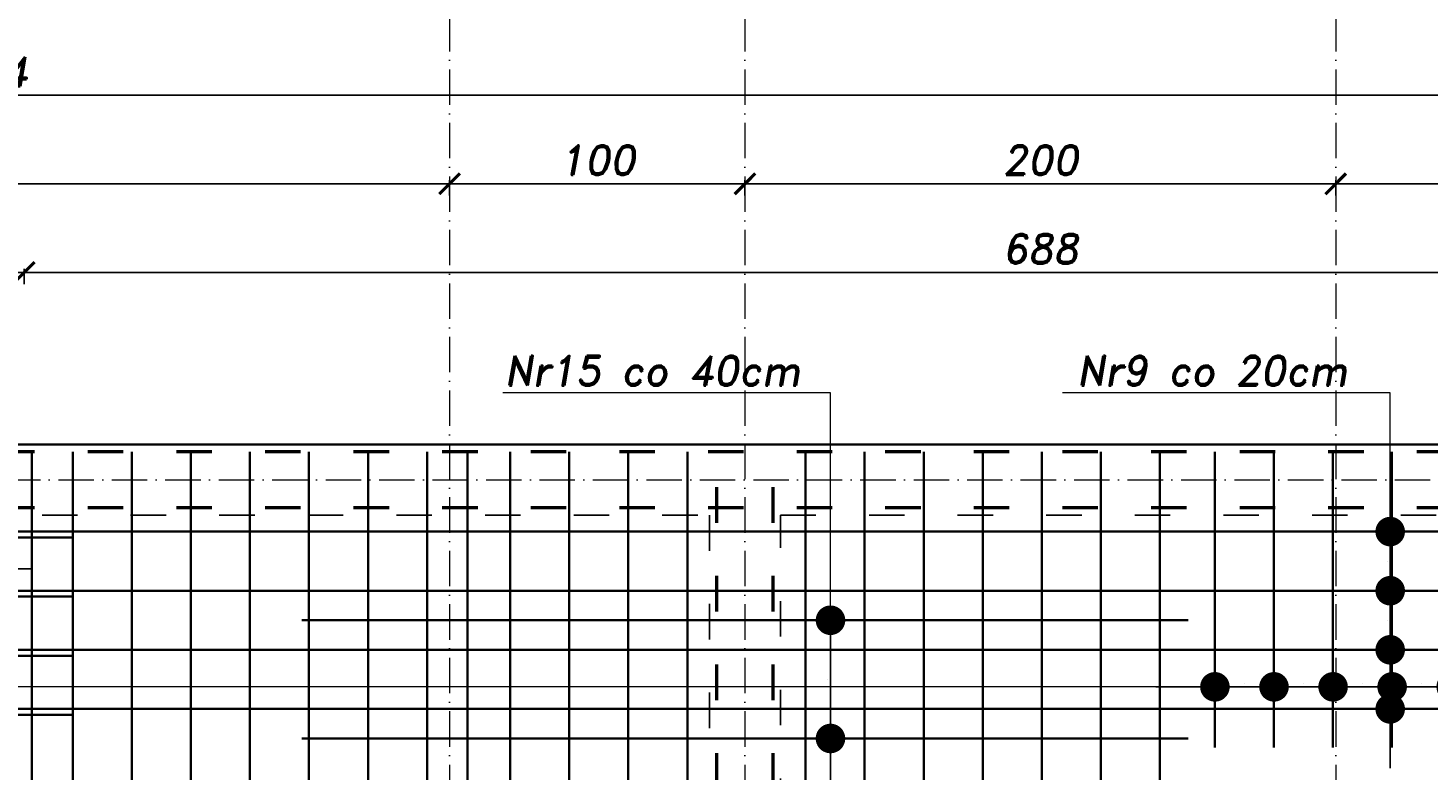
# Model space of a CAD drawing. Header units: millimetres. Extents: x 295948 to 312016, y 6878 to 18016.
# Tile 130 of 252: x 304136 to 304610, y 14673 to 14924. Entities that reach past the tile are written whole.
import ezdxf

# ---------------------------------------------------------------- set-up
doc = ezdxf.new("R2010")
doc.units = ezdxf.units.MM
doc.linetypes.add('ACAD_ISO03W100', pattern=[30, 12, -18])
doc.linetypes.add('ACAD_ISO10W100', pattern=[18, 12, -3, 0, -3])
for name, color, linetype, lineweight in [('konstrukcja', 3, 'Continuous', 35), ('konstrukcja wymiary', 1, 'Continuous', 13), ('opisy', 2, 'Continuous', 18), ('osie', 5, 'ACAD_ISO10W100', 13), ('zbrojenie', 4, 'Continuous', 50), ('zbrojenie płyty', 141, 'Continuous', 35)]:
    doc.layers.add(name, color=color, linetype=linetype, lineweight=lineweight)
doc.layers.add('przerywane', color=6, linetype='ACAD_ISO03W100')
doc.styles.add('KONSTRUKCJA', font='romand.shx', dxfattribs={"oblique": 10})
doc.styles.get("Standard").update_dxf_attribs({"font": 'romand.shx', "oblique": 10})
doc.dimstyles.new('150', dxfattribs={"dimtxt": 10, "dimasz": 7, "dimexe": 1.25, "dimexo": 0.625, "dimgap": 3, "dimtad": 1, "dimdec": 0, "dimrnd": 0.5, "dimtxsty": 'KONSTRUKCJA', "dimblk": 'ARCHTICK', "dimcen": 2.5, "dimadec": 0, "dimazin": 0, "dimtfac": 1, "dimtdec": 0, "dimtix": 1, "dimtmove": 0, "dimatfit": 3, "dimfxl": 4, "dimfxlon": 1, "dimarcsym": 0})
doc.dimstyles.new('kropki', dxfattribs={"dimtxt": 0.001, "dimasz": 10, "dimexe": 1.25, "dimexo": 0.625, "dimgap": 1, "dimtad": 1, "dimtxsty": 'Standard', "dimblk": 'DOT', "dimcen": 2.5, "dimadec": 0, "dimazin": 0, "dimtfac": 1, "dimtmove": 0, "dimatfit": 3, "dimfxl": 1, "dimfxlon": 1, "dimarcsym": 0})

# ---------------------------------------------------------------- blocks, each defined once
blk = doc.blocks.new('_ArchTick')
at = {"color": 0, "linetype": 'ByBlock', "lineweight": 13, "const_width": 0.15}
blk.add_lwpolyline([(-0.5, -0.5), (0.5, 0.5)], dxfattribs=at)
blk = doc.blocks.new('*D129')
at = {"layer": 'Defpoints', "color": 0, "transparency": 16777216}
for p in [(304134.63, 14841.47), (303870.63, 14592.3), (304134.63, 14592.3)]:
    blk.add_point(p, dxfattribs=at)
at = {"layer": 'konstrukcja wymiary', "color": 0, "lineweight": -2, "transparency": 16777216}
for p, q in [((303870.63, 14837.47), (303870.63, 14842.72)), ((303870.63, 14841.47), (304134.63, 14841.47)), ((304134.63, 14837.47), (304134.63, 14842.72))]:
    blk.add_line(p, q, dxfattribs=at)
at = {"layer": 'konstrukcja wymiary', "color": 0, "lineweight": -2, "transparency": 16777216, "xscale": 7, "yscale": 7, "zscale": 7, "rotation": 180}
blk.add_blockref('_ArchTick', (303870.63, 14841.47), dxfattribs=at)
at = {"layer": 'konstrukcja wymiary', "color": 0, "lineweight": -2, "transparency": 16777216, "xscale": 7, "yscale": 7, "zscale": 7}
blk.add_blockref('_ArchTick', (304134.63, 14841.47), dxfattribs=at)
at = {"layer": 'konstrukcja wymiary', "color": 0, "transparency": 16777216, "insert": (304002.63, 14849.47), "char_height": 10, "attachment_point": 5, "style": 'KONSTRUKCJA'}
blk.add_mtext('264', dxfattribs=at)
blk = doc.blocks.new('*D130')
at = {"layer": 'Defpoints', "color": 0, "transparency": 16777216}
for p in [(304822.63, 14841.47), (304134.63, 14592.3), (304822.63, 14465.3)]:
    blk.add_point(p, dxfattribs=at)
at = {"layer": 'konstrukcja wymiary', "color": 0, "lineweight": -2, "transparency": 16777216}
for p, q in [((304134.63, 14837.47), (304134.63, 14842.72)), ((304134.63, 14841.47), (304822.63, 14841.47)), ((304822.63, 14837.47), (304822.63, 14842.72))]:
    blk.add_line(p, q, dxfattribs=at)
at = {"layer": 'konstrukcja wymiary', "color": 0, "lineweight": -2, "transparency": 16777216, "xscale": 7, "yscale": 7, "zscale": 7, "rotation": 180}
blk.add_blockref('_ArchTick', (304134.63, 14841.47), dxfattribs=at)
at = {"layer": 'konstrukcja wymiary', "color": 0, "lineweight": -2, "transparency": 16777216, "xscale": 7, "yscale": 7, "zscale": 7}
blk.add_blockref('_ArchTick', (304822.63, 14841.47), dxfattribs=at)
at = {"layer": 'konstrukcja wymiary', "color": 0, "transparency": 16777216, "insert": (304478.63, 14849.47), "char_height": 10, "attachment_point": 5, "style": 'KONSTRUKCJA'}
blk.add_mtext('688', dxfattribs=at)
blk = doc.blocks.new('*D132')
at = {"layer": 'Defpoints', "color": 0, "transparency": 16777216}
for p in [(304378.63, 14871.47), (304378.63, 14575.88), (304578.63, 14575.88)]:
    blk.add_point(p, dxfattribs=at)
at = {"layer": 'konstrukcja wymiary', "color": 0, "lineweight": -2, "transparency": 16777216}
for p, q in [((304378.63, 14867.47), (304378.63, 14872.72)), ((304578.63, 14871.47), (304378.63, 14871.47)), ((304578.63, 14867.47), (304578.63, 14872.72))]:
    blk.add_line(p, q, dxfattribs=at)
at = {"layer": 'konstrukcja wymiary', "color": 0, "lineweight": -2, "transparency": 16777216, "xscale": 7, "yscale": 7, "zscale": 7, "rotation": 180}
blk.add_blockref('_ArchTick', (304378.63, 14871.47), dxfattribs=at)
at = {"layer": 'konstrukcja wymiary', "color": 0, "lineweight": -2, "transparency": 16777216, "xscale": 7, "yscale": 7, "zscale": 7}
blk.add_blockref('_ArchTick', (304578.63, 14871.47), dxfattribs=at)
at = {"layer": 'konstrukcja wymiary', "color": 0, "transparency": 16777216, "insert": (304478.63, 14879.47), "char_height": 10, "attachment_point": 5, "style": 'KONSTRUKCJA'}
blk.add_mtext('200', dxfattribs=at)
blk = doc.blocks.new('*D133')
at = {"layer": 'Defpoints', "color": 0, "transparency": 16777216}
for p in [(304278.63, 14871.47), (304278.63, 14575.88), (304378.63, 14575.88)]:
    blk.add_point(p, dxfattribs=at)
at = {"layer": 'konstrukcja wymiary', "color": 0, "lineweight": -2, "transparency": 16777216}
for p, q in [((304278.63, 14867.47), (304278.63, 14872.72)), ((304378.63, 14871.47), (304278.63, 14871.47)), ((304378.63, 14867.47), (304378.63, 14872.72))]:
    blk.add_line(p, q, dxfattribs=at)
at = {"layer": 'konstrukcja wymiary', "color": 0, "lineweight": -2, "transparency": 16777216, "xscale": 7, "yscale": 7, "zscale": 7, "rotation": 180}
blk.add_blockref('_ArchTick', (304278.63, 14871.47), dxfattribs=at)
at = {"layer": 'konstrukcja wymiary', "color": 0, "lineweight": -2, "transparency": 16777216, "xscale": 7, "yscale": 7, "zscale": 7}
blk.add_blockref('_ArchTick', (304378.63, 14871.47), dxfattribs=at)
at = {"layer": 'konstrukcja wymiary', "color": 0, "transparency": 16777216, "insert": (304328.63, 14879.47), "char_height": 10, "attachment_point": 5, "style": 'KONSTRUKCJA'}
blk.add_mtext('100', dxfattribs=at)
blk = doc.blocks.new('*D123')
at = {"layer": 'Defpoints', "color": 0, "transparency": 16777216}
for p in [(303858.63, 14871.47), (303858.63, 14575.88), (304278.63, 14575.88)]:
    blk.add_point(p, dxfattribs=at)
at = {"layer": 'konstrukcja wymiary', "color": 0, "lineweight": -2, "transparency": 16777216}
for p, q in [((303858.63, 14867.47), (303858.63, 14872.72)), ((304278.63, 14871.47), (303858.63, 14871.47)), ((304278.63, 14867.47), (304278.63, 14872.72))]:
    blk.add_line(p, q, dxfattribs=at)
at = {"layer": 'konstrukcja wymiary', "color": 0, "lineweight": -2, "transparency": 16777216, "xscale": 7, "yscale": 7, "zscale": 7, "rotation": 180}
blk.add_blockref('_ArchTick', (303858.63, 14871.47), dxfattribs=at)
at = {"layer": 'konstrukcja wymiary', "color": 0, "lineweight": -2, "transparency": 16777216, "xscale": 7, "yscale": 7, "zscale": 7}
blk.add_blockref('_ArchTick', (304278.63, 14871.47), dxfattribs=at)
at = {"layer": 'konstrukcja wymiary', "color": 0, "transparency": 16777216, "insert": (304068.63, 14879.47), "char_height": 10, "attachment_point": 5, "style": 'KONSTRUKCJA'}
blk.add_mtext('420', dxfattribs=at)
blk = doc.blocks.new('_Dot')
at = {"color": 0, "linetype": 'ByBlock', "lineweight": -2}
blk.add_line((-0.5, 0), (-1, 0), dxfattribs=at)
at = {"color": 0, "linetype": 'ByBlock', "const_width": 0.5}
blk.add_lwpolyline([(-0.25, 0, 1), (0.25, 0, 1)], format="xyb", close=True, dxfattribs=at)
blk = doc.blocks.new('*D322')
at = {"layer": 'Defpoints', "color": 0, "transparency": 16777216}
for p in [(304586.4, 14753.8), (304586.4, 14733.8), (304597.08, 14733.8)]:
    blk.add_point(p, dxfattribs=at)
at = {"layer": 'konstrukcja wymiary', "color": 0, "lineweight": -2, "transparency": 16777216}
for p, q in [((304597.08, 14763.8), (304597.08, 14773.8)), ((304596.08, 14753.8), (304598.33, 14753.8)), ((304597.08, 14753.8), (304597.08, 14733.8)), ((304596.08, 14733.8), (304598.33, 14733.8)), ((304597.08, 14723.8), (304597.08, 14713.8))]:
    blk.add_line(p, q, dxfattribs=at)
at = {"layer": 'konstrukcja wymiary', "color": 0, "lineweight": -2, "transparency": 16777216, "xscale": 10, "yscale": 10, "zscale": 10}
for p, rotation in [((304597.08, 14753.8), 270), ((304597.08, 14733.8), 90)]:
    blk.add_blockref('_Dot', p, dxfattribs=dict(at, rotation=rotation))
at = {"layer": 'konstrukcja wymiary', "color": 0, "transparency": 16777216, "insert": (304596.08, 14743.8), "char_height": 0.001, "attachment_point": 5, "rotation": 90}
blk.add_mtext('20', dxfattribs=at)
blk = doc.blocks.new('*D323')
at = {"layer": 'Defpoints', "color": 0, "transparency": 16777216}
for p in [(304586.4, 14733.8), (304586.4, 14713.8), (304597.08, 14713.8)]:
    blk.add_point(p, dxfattribs=at)
at = {"layer": 'konstrukcja wymiary', "color": 0, "lineweight": -2, "transparency": 16777216}
for p, q in [((304597.08, 14743.8), (304597.08, 14753.8)), ((304596.08, 14733.8), (304598.33, 14733.8)), ((304597.08, 14733.8), (304597.08, 14713.8)), ((304596.08, 14713.8), (304598.33, 14713.8)), ((304597.08, 14703.8), (304597.08, 14693.8))]:
    blk.add_line(p, q, dxfattribs=at)
at = {"layer": 'konstrukcja wymiary', "color": 0, "lineweight": -2, "transparency": 16777216, "xscale": 10, "yscale": 10, "zscale": 10}
for p, rotation in [((304597.08, 14733.8), 270), ((304597.08, 14713.8), 90)]:
    blk.add_blockref('_Dot', p, dxfattribs=dict(at, rotation=rotation))
at = {"layer": 'konstrukcja wymiary', "color": 0, "transparency": 16777216, "insert": (304596.08, 14723.8), "char_height": 0.001, "attachment_point": 5, "rotation": 90}
blk.add_mtext('20', dxfattribs=at)
blk = doc.blocks.new('*D324')
at = {"layer": 'Defpoints', "color": 0, "transparency": 16777216}
for p in [(304586.4, 14713.8), (304586.4, 14693.8), (304597.08, 14693.8)]:
    blk.add_point(p, dxfattribs=at)
at = {"layer": 'konstrukcja wymiary', "color": 0, "lineweight": -2, "transparency": 16777216}
for p, q in [((304597.08, 14723.8), (304597.08, 14733.8)), ((304596.08, 14713.8), (304598.33, 14713.8)), ((304597.08, 14713.8), (304597.08, 14693.8)), ((304596.08, 14693.8), (304598.33, 14693.8)), ((304597.08, 14683.8), (304597.08, 14673.8))]:
    blk.add_line(p, q, dxfattribs=at)
at = {"layer": 'konstrukcja wymiary', "color": 0, "lineweight": -2, "transparency": 16777216, "xscale": 10, "yscale": 10, "zscale": 10}
for p, rotation in [((304597.08, 14713.8), 270), ((304597.08, 14693.8), 90)]:
    blk.add_blockref('_Dot', p, dxfattribs=dict(at, rotation=rotation))
at = {"layer": 'konstrukcja wymiary', "color": 0, "transparency": 16777216, "insert": (304596.08, 14703.8), "char_height": 0.001, "attachment_point": 5, "rotation": 90}
blk.add_mtext('20', dxfattribs=at)
blk = doc.blocks.new('*D325')
at = {"layer": 'Defpoints', "color": 0, "transparency": 16777216}
for p in [(304399.13, 14723.8), (304399.13, 14683.8), (304407.58, 14683.8)]:
    blk.add_point(p, dxfattribs=at)
at = {"layer": 'konstrukcja wymiary', "color": 0, "lineweight": -2, "transparency": 16777216}
for p, q in [((304406.58, 14723.8), (304408.83, 14723.8)), ((304407.58, 14713.8), (304407.58, 14693.8)), ((304406.58, 14683.8), (304408.83, 14683.8))]:
    blk.add_line(p, q, dxfattribs=at)
at = {"layer": 'konstrukcja wymiary', "color": 0, "lineweight": -2, "transparency": 16777216, "xscale": 10, "yscale": 10, "zscale": 10}
for p, rotation in [((304407.58, 14723.8), 90), ((304407.58, 14683.8), 270)]:
    blk.add_blockref('_Dot', p, dxfattribs=dict(at, rotation=rotation))
at = {"layer": 'konstrukcja wymiary', "color": 0, "transparency": 16777216, "insert": (304406.58, 14703.8), "char_height": 0.001, "attachment_point": 5, "rotation": 90}
blk.add_mtext('40', dxfattribs=at)
blk = doc.blocks.new('*D326')
at = {"layer": 'Defpoints', "color": 0, "transparency": 16777216}
for p in [(304399.13, 14683.8), (304399.13, 14643.8), (304407.58, 14643.8)]:
    blk.add_point(p, dxfattribs=at)
at = {"layer": 'konstrukcja wymiary', "color": 0, "lineweight": -2, "transparency": 16777216}
for p, q in [((304406.58, 14683.8), (304408.83, 14683.8)), ((304407.58, 14673.8), (304407.58, 14653.8)), ((304406.58, 14643.8), (304408.83, 14643.8))]:
    blk.add_line(p, q, dxfattribs=at)
at = {"layer": 'konstrukcja wymiary', "color": 0, "lineweight": -2, "transparency": 16777216, "xscale": 10, "yscale": 10, "zscale": 10}
for p, rotation in [((304407.58, 14683.8), 90), ((304407.58, 14643.8), 270)]:
    blk.add_blockref('_Dot', p, dxfattribs=dict(at, rotation=rotation))
at = {"layer": 'konstrukcja wymiary', "color": 0, "transparency": 16777216, "insert": (304406.58, 14663.8), "char_height": 0.001, "attachment_point": 5, "rotation": 90}
blk.add_mtext('40', dxfattribs=at)
blk = doc.blocks.new('*D452')
at = {"layer": 'Defpoints', "color": 0, "transparency": 16777216}
for p in [(304117.19, 14741.17), (304097.19, 14731.8), (304117.19, 14731.8)]:
    blk.add_point(p, dxfattribs=at)
at = {"layer": 'konstrukcja wymiary', "color": 0, "lineweight": -2, "transparency": 16777216}
for p, q in [((304097.19, 14740.17), (304097.19, 14742.42)), ((304117.19, 14740.17), (304117.19, 14742.42)), ((304087.19, 14741.17), (304077.19, 14741.17)), ((304097.19, 14741.17), (304117.19, 14741.17)), ((304127.19, 14741.17), (304137.19, 14741.17))]:
    blk.add_line(p, q, dxfattribs=at)
at = {"layer": 'konstrukcja wymiary', "color": 0, "lineweight": -2, "transparency": 16777216, "xscale": 10, "yscale": 10, "zscale": 10}
blk.add_blockref('_Dot', (304097.19, 14741.17), dxfattribs=at)
at = {"layer": 'konstrukcja wymiary', "color": 0, "lineweight": -2, "transparency": 16777216, "xscale": 10, "yscale": 10, "zscale": 10, "rotation": 180}
blk.add_blockref('_Dot', (304117.19, 14741.17), dxfattribs=at)
at = {"layer": 'konstrukcja wymiary', "color": 0, "transparency": 16777216, "insert": (304107.19, 14742.17), "char_height": 0.001, "attachment_point": 5}
blk.add_mtext('20', dxfattribs=at)
blk = doc.blocks.new('*D1570')
at = {"layer": 'Defpoints', "color": 0, "transparency": 16777216}
for p in [(304998.63, 14871.47), (304998.63, 14783.3), (304578.63, 14575.88)]:
    blk.add_point(p, dxfattribs=at)
at = {"layer": 'konstrukcja wymiary', "color": 0, "lineweight": -2, "transparency": 16777216}
for p, q in [((304578.63, 14867.47), (304578.63, 14872.72)), ((304578.63, 14871.47), (304998.63, 14871.47)), ((304998.63, 14867.47), (304998.63, 14872.72))]:
    blk.add_line(p, q, dxfattribs=at)
at = {"layer": 'konstrukcja wymiary', "color": 0, "lineweight": -2, "transparency": 16777216, "xscale": 7, "yscale": 7, "zscale": 7, "rotation": 180}
blk.add_blockref('_ArchTick', (304578.63, 14871.47), dxfattribs=at)
at = {"layer": 'konstrukcja wymiary', "color": 0, "lineweight": -2, "transparency": 16777216, "xscale": 7, "yscale": 7, "zscale": 7}
blk.add_blockref('_ArchTick', (304998.63, 14871.47), dxfattribs=at)
at = {"layer": 'konstrukcja wymiary', "color": 0, "transparency": 16777216, "insert": (304788.63, 14879.47), "char_height": 10, "attachment_point": 5, "style": 'KONSTRUKCJA'}
blk.add_mtext('420', dxfattribs=at)
blk = doc.blocks.new('*D1572')
at = {"layer": 'Defpoints', "color": 0, "transparency": 16777216}
for p in [(303226.63, 14901.47), (303226.63, 14783.3), (305010.63, 14783.3)]:
    blk.add_point(p, dxfattribs=at)
at = {"layer": 'konstrukcja wymiary', "color": 0, "lineweight": -2, "transparency": 16777216}
for p, q in [((303226.63, 14897.47), (303226.63, 14902.72)), ((305010.63, 14897.47), (305010.63, 14902.72)), ((305010.63, 14901.47), (303226.63, 14901.47))]:
    blk.add_line(p, q, dxfattribs=at)
at = {"layer": 'konstrukcja wymiary', "color": 0, "lineweight": -2, "transparency": 16777216, "xscale": 7, "yscale": 7, "zscale": 7, "rotation": 180}
blk.add_blockref('_ArchTick', (303226.63, 14901.47), dxfattribs=at)
at = {"layer": 'konstrukcja wymiary', "color": 0, "lineweight": -2, "transparency": 16777216, "xscale": 7, "yscale": 7, "zscale": 7}
blk.add_blockref('_ArchTick', (305010.63, 14901.47), dxfattribs=at)
at = {"layer": 'konstrukcja wymiary', "color": 0, "transparency": 16777216, "insert": (304118.63, 14909.47), "char_height": 10, "attachment_point": 5, "style": 'KONSTRUKCJA'}
blk.add_mtext('1784', dxfattribs=at)
blk = doc.blocks.new('*D1604')
at = {"layer": 'Defpoints', "color": 0, "transparency": 16777216}
for p in [(304557.74, 14701.27), (304537.74, 14692.56), (304557.74, 14692.56)]:
    blk.add_point(p, dxfattribs=at)
at = {"layer": 'konstrukcja wymiary', "color": 0, "lineweight": -2, "transparency": 16777216}
for p, q in [((304527.74, 14701.27), (304517.74, 14701.27)), ((304537.74, 14700.27), (304537.74, 14702.52)), ((304537.74, 14701.27), (304557.74, 14701.27)), ((304557.74, 14700.27), (304557.74, 14702.52)), ((304567.74, 14701.27), (304577.74, 14701.27))]:
    blk.add_line(p, q, dxfattribs=at)
at = {"layer": 'konstrukcja wymiary', "color": 0, "lineweight": -2, "transparency": 16777216, "xscale": 10, "yscale": 10, "zscale": 10}
blk.add_blockref('_Dot', (304537.74, 14701.27), dxfattribs=at)
at = {"layer": 'konstrukcja wymiary', "color": 0, "lineweight": -2, "transparency": 16777216, "xscale": 10, "yscale": 10, "zscale": 10, "rotation": 180}
blk.add_blockref('_Dot', (304557.74, 14701.27), dxfattribs=at)
at = {"layer": 'konstrukcja wymiary', "color": 0, "transparency": 16777216, "insert": (304547.74, 14702.27), "char_height": 0.001, "attachment_point": 5}
blk.add_mtext('20', dxfattribs=at)
blk = doc.blocks.new('*D1605')
at = {"layer": 'Defpoints', "color": 0, "transparency": 16777216}
for p in [(304577.74, 14701.27), (304557.74, 14692.56), (304577.74, 14691.56)]:
    blk.add_point(p, dxfattribs=at)
at = {"layer": 'konstrukcja wymiary', "color": 0, "lineweight": -2, "transparency": 16777216}
for p, q in [((304547.74, 14701.27), (304537.74, 14701.27)), ((304557.74, 14700.27), (304557.74, 14702.52)), ((304557.74, 14701.27), (304577.74, 14701.27)), ((304577.74, 14700.27), (304577.74, 14702.52)), ((304587.74, 14701.27), (304597.74, 14701.27))]:
    blk.add_line(p, q, dxfattribs=at)
at = {"layer": 'konstrukcja wymiary', "color": 0, "lineweight": -2, "transparency": 16777216, "xscale": 10, "yscale": 10, "zscale": 10}
blk.add_blockref('_Dot', (304557.74, 14701.27), dxfattribs=at)
at = {"layer": 'konstrukcja wymiary', "color": 0, "lineweight": -2, "transparency": 16777216, "xscale": 10, "yscale": 10, "zscale": 10, "rotation": 180}
blk.add_blockref('_Dot', (304577.74, 14701.27), dxfattribs=at)
at = {"layer": 'konstrukcja wymiary', "color": 0, "transparency": 16777216, "insert": (304567.74, 14702.27), "char_height": 0.001, "attachment_point": 5}
blk.add_mtext('20', dxfattribs=at)
blk = doc.blocks.new('*D1606')
at = {"layer": 'Defpoints', "color": 0, "transparency": 16777216}
for p in [(304597.74, 14701.27), (304577.74, 14691.56), (304597.74, 14691.56)]:
    blk.add_point(p, dxfattribs=at)
at = {"layer": 'konstrukcja wymiary', "color": 0, "lineweight": -2, "transparency": 16777216}
for p, q in [((304567.74, 14701.27), (304557.74, 14701.27)), ((304577.74, 14700.27), (304577.74, 14702.52)), ((304577.74, 14701.27), (304597.74, 14701.27)), ((304597.74, 14700.27), (304597.74, 14702.52)), ((304607.74, 14701.27), (304617.74, 14701.27))]:
    blk.add_line(p, q, dxfattribs=at)
at = {"layer": 'konstrukcja wymiary', "color": 0, "lineweight": -2, "transparency": 16777216, "xscale": 10, "yscale": 10, "zscale": 10}
blk.add_blockref('_Dot', (304577.74, 14701.27), dxfattribs=at)
at = {"layer": 'konstrukcja wymiary', "color": 0, "lineweight": -2, "transparency": 16777216, "xscale": 10, "yscale": 10, "zscale": 10, "rotation": 180}
blk.add_blockref('_Dot', (304597.74, 14701.27), dxfattribs=at)
at = {"layer": 'konstrukcja wymiary', "color": 0, "transparency": 16777216, "insert": (304587.74, 14702.27), "char_height": 0.001, "attachment_point": 5}
blk.add_mtext('20', dxfattribs=at)
blk = doc.blocks.new('*D1607')
at = {"layer": 'Defpoints', "color": 0, "transparency": 16777216}
for p in [(304617.74, 14701.27), (304597.74, 14691.56), (304617.74, 14691.56)]:
    blk.add_point(p, dxfattribs=at)
at = {"layer": 'konstrukcja wymiary', "color": 0, "lineweight": -2, "transparency": 16777216}
for p, q in [((304587.74, 14701.27), (304577.74, 14701.27)), ((304597.74, 14700.27), (304597.74, 14702.52)), ((304597.74, 14701.27), (304617.74, 14701.27)), ((304617.74, 14700.27), (304617.74, 14702.52)), ((304627.74, 14701.27), (304637.74, 14701.27))]:
    blk.add_line(p, q, dxfattribs=at)
at = {"layer": 'konstrukcja wymiary', "color": 0, "lineweight": -2, "transparency": 16777216, "xscale": 10, "yscale": 10, "zscale": 10}
blk.add_blockref('_Dot', (304597.74, 14701.27), dxfattribs=at)
at = {"layer": 'konstrukcja wymiary', "color": 0, "lineweight": -2, "transparency": 16777216, "xscale": 10, "yscale": 10, "zscale": 10, "rotation": 180}
blk.add_blockref('_Dot', (304617.74, 14701.27), dxfattribs=at)
at = {"layer": 'konstrukcja wymiary', "color": 0, "transparency": 16777216, "insert": (304607.74, 14702.27), "char_height": 0.001, "attachment_point": 5}
blk.add_mtext('20', dxfattribs=at)
blk = doc.blocks.new('*D1608')
at = {"layer": 'Defpoints', "color": 0, "transparency": 16777216}
for p in [(304637.74, 14701.27), (304617.74, 14691.56), (304637.74, 14692.56)]:
    blk.add_point(p, dxfattribs=at)
at = {"layer": 'konstrukcja wymiary', "color": 0, "lineweight": -2, "transparency": 16777216}
for p, q in [((304607.74, 14701.27), (304597.74, 14701.27)), ((304617.74, 14700.27), (304617.74, 14702.52)), ((304617.74, 14701.27), (304637.74, 14701.27)), ((304637.74, 14700.27), (304637.74, 14702.52)), ((304647.74, 14701.27), (304657.74, 14701.27))]:
    blk.add_line(p, q, dxfattribs=at)
at = {"layer": 'konstrukcja wymiary', "color": 0, "lineweight": -2, "transparency": 16777216, "xscale": 10, "yscale": 10, "zscale": 10}
blk.add_blockref('_Dot', (304617.74, 14701.27), dxfattribs=at)
at = {"layer": 'konstrukcja wymiary', "color": 0, "lineweight": -2, "transparency": 16777216, "xscale": 10, "yscale": 10, "zscale": 10, "rotation": 180}
blk.add_blockref('_Dot', (304637.74, 14701.27), dxfattribs=at)
at = {"layer": 'konstrukcja wymiary', "color": 0, "transparency": 16777216, "insert": (304627.74, 14702.27), "char_height": 0.001, "attachment_point": 5}
blk.add_mtext('20', dxfattribs=at)

msp = doc.modelspace()

# ---------------------------------------------------------------- linework, layer by layer
at = {"layer": 'konstrukcja'}
msp.add_line((305010.631, 14783.305), (303226.631, 14783.305), dxfattribs=at)
at = {"layer": 'konstrukcja wymiary'}
for p, q in [((304407.578, 14800.781), (304296.682, 14800.781)), ((304407.578, 14679.305), (304407.578, 14800.781)), ((304597.076, 14800.781), (304486.18, 14800.781)), ((304597.076, 14679.305), (304597.076, 14800.781)), ((304550.244, 14701.272), (303151.853, 14701.272))]:
    msp.add_line(p, q, dxfattribs=at)
at = {"layer": 'osie'}
for p, q in [((304278.631, 14946.397), (304278.631, 14048.413)), ((304378.631, 14946.397), (304378.631, 14048.413)), ((304578.631, 14946.397), (304578.631, 14048.413)), ((303023.963, 14771.305), (305028.683, 14771.305))]:
    msp.add_line(p, q, dxfattribs=at)
at = {"layer": 'przerywane'}
for p, q in [((304326.631, 14783.305), (303670.631, 14783.305)), ((304566.631, 14783.305), (304350.631, 14783.305)), ((303870.631, 14759.305), (304366.631, 14759.305)), ((304366.631, 14759.305), (304366.631, 14208.305)), ((304390.631, 14759.305), (304986.748, 14759.305)), ((304390.631, 14148.305), (304390.631, 14759.305))]:
    msp.add_line(p, q, dxfattribs=at)
at = {"layer": 'zbrojenie', "linetype": 'ACAD_ISO03W100'}
for p, q in [((305008.131, 14780.805), (303229.131, 14780.805)), ((304369.131, 14126.805), (304369.131, 14780.805)), ((304388.131, 14126.805), (304388.131, 14780.805)), ((305008.131, 14761.805), (303229.131, 14761.805))]:
    msp.add_line(p, q, dxfattribs=at)
at = {"layer": 'zbrojenie płyty'}
for p, q in [((304137.189, 14780.805), (304137.189, 14186.805)), ((304151.014, 14780.805), (304151.014, 14186.805)), ((304171.014, 14780.805), (304171.014, 14186.805)), ((304191.014, 14780.805), (304191.014, 14186.805)), ((304211.014, 14780.805), (304211.014, 14186.805)), ((304231.014, 14780.805), (304231.014, 14186.805)), ((304251.014, 14780.805), (304251.014, 14186.805)), ((304271.014, 14780.805), (304271.014, 14186.805)), ((304284.631, 14780.805), (304284.631, 14186.805)), ((304299.131, 14780.805), (304299.131, 14186.805)), ((304319.131, 14780.805), (304319.131, 14186.805)), ((304339.131, 14780.805), (304339.131, 14186.805)), ((304359.131, 14780.805), (304359.131, 14186.805)), ((304399.131, 14780.805), (304399.131, 14126.805)), ((304419.131, 14780.805), (304419.131, 14126.805)), ((304439.131, 14780.805), (304439.131, 14126.805)), ((304459.131, 14780.805), (304459.131, 14126.805)), ((304479.131, 14780.805), (304479.131, 14126.805)), ((304499.131, 14780.805), (304499.131, 14126.805)), ((304519.131, 14780.805), (304519.131, 14126.805)), ((304537.684, 14780.805), (304537.684, 14680.805)), ((304557.684, 14780.805), (304557.684, 14680.805)), ((304577.684, 14780.805), (304577.684, 14680.805)), ((304597.684, 14780.805), (304597.684, 14680.805)), ((303231.131, 14751.805), (304150.631, 14751.805)), ((305010.131, 14753.805), (304090.631, 14753.805)), ((305010.131, 14733.805), (304090.631, 14733.805)), ((303231.131, 14731.805), (304150.631, 14731.805)), ((304228.631, 14723.805), (304528.631, 14723.805)), ((305010.131, 14713.805), (304090.631, 14713.805)), ((303231.131, 14711.805), (304150.631, 14711.805)), ((303231.131, 14691.805), (304150.631, 14691.805)), ((305010.131, 14693.805), (304090.631, 14693.805)), ((304228.631, 14683.805), (304528.631, 14683.805))]:
    msp.add_line(p, q, dxfattribs=at)

# ---------------------------------------------------------------- texts
at = {"layer": 'opisy', "char_height": 10, "width": 231.49388, "attachment_point": 5}
for s, insert in [('Nr15 co 40cm', (304347.372, 14808.227)), ('Nr9 co 20cm', (304536.87, 14808.227))]:
    msp.add_mtext(s, dxfattribs=dict(at, insert=insert))

# ---------------------------------------------------------------- dimensions: what is measured, and where the dimension line sits
at = {"layer": 'konstrukcja wymiary'}
for base, p1, p2, dimstyle, picture, middle in [((303226.631, 14901.472), (305010.631, 14783.305), (303226.631, 14783.305), '150', '*D1572', (304118.631, 14909.472)), ((303858.631, 14871.472), (304278.631, 14575.876), (303858.631, 14575.876), '150', '*D123', (304068.631, 14879.472)), ((304278.631, 14871.472), (304378.631, 14575.876), (304278.631, 14575.876), '150', '*D133', (304328.631, 14879.472)), ((304378.631, 14871.472), (304578.631, 14575.876), (304378.631, 14575.876), '150', '*D132', (304478.631, 14879.472)), ((304998.631, 14871.472), (304578.631, 14575.876), (304998.631, 14783.305), '150', '*D1570', (304788.631, 14879.472)), ((304134.631, 14841.472), (303870.631, 14592.305), (304134.631, 14592.305), '150', '*D129', (304002.631, 14849.472)), ((304822.631, 14841.472), (304134.631, 14592.305), (304822.631, 14465.305), '150', '*D130', (304478.631, 14849.472)), ((304117.189, 14741.169), (304097.189, 14731.805), (304117.189, 14731.805), 'kropki', '*D452', (304107.189, 14742.17)), ((304577.744, 14701.272), (304557.744, 14692.565), (304577.744, 14691.565), 'kropki', '*D1605', (304567.744, 14702.272)), ((304597.744, 14701.272), (304577.744, 14691.565), (304597.744, 14691.565), 'kropki', '*D1606', (304587.744, 14702.272)), ((304617.744, 14701.272), (304597.744, 14691.565), (304617.744, 14691.565), 'kropki', '*D1607', (304607.744, 14702.272)), ((304637.744, 14701.272), (304617.744, 14691.565), (304637.744, 14692.565), 'kropki', '*D1608', (304627.744, 14702.272))]:
    dim = msp.add_linear_dim(base=base, p1=p1, p2=p2, dimstyle=dimstyle, override={"dimtmove": 1}, dxfattribs=at)
    dim.commit()
    dim.dimension.update_dxf_attribs({"geometry": picture, "text_midpoint": middle})
for base, p1, p2, picture, middle in [((304597.076, 14733.805), (304586.402, 14753.805), (304586.402, 14733.805), '*D322', (304596.076, 14743.805)), ((304597.076, 14713.805), (304586.402, 14733.805), (304586.402, 14713.805), '*D323', (304596.076, 14723.805)), ((304597.076, 14693.805), (304586.402, 14713.805), (304586.402, 14693.805), '*D324', (304596.076, 14703.805)), ((304407.578, 14683.805), (304399.131, 14723.805), (304399.131, 14683.805), '*D325', (304406.578, 14703.805)), ((304407.578, 14643.805), (304399.131, 14683.805), (304399.131, 14643.805), '*D326', (304406.578, 14663.805))]:
    dim = msp.add_linear_dim(base=base, p1=p1, p2=p2, angle=90, dimstyle='kropki', override={"dimtmove": 1}, dxfattribs=at)
    dim.commit()
    dim.dimension.update_dxf_attribs({"geometry": picture, "text_midpoint": middle})
dim = msp.add_linear_dim(base=(304557.744, 14701.272), p1=(304537.744, 14692.565), p2=(304557.744, 14692.565), dimstyle='kropki', dxfattribs=at)
dim.commit()
dim.dimension.update_dxf_attribs({"geometry": '*D1604', "text_midpoint": (304547.744, 14702.272)})

doc.saveas('drawing.dxf')
